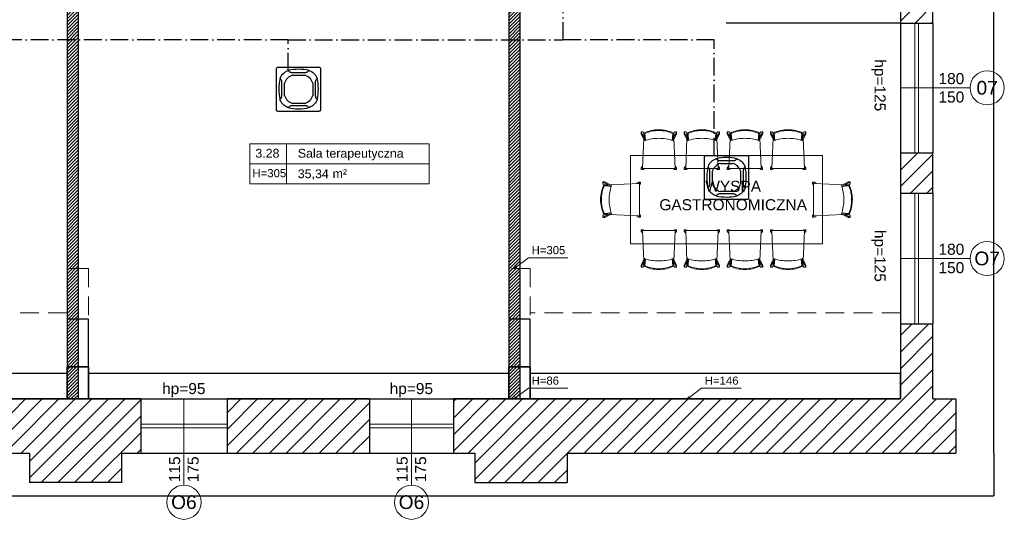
# Model space of a CAD drawing. Header units: millimetres. Extents: x 24385 to 79107, y -56478 to -23676.
# Tile 40 of 256: x 30357 to 31692, y -40357 to -39680. Entities that reach past the tile are written whole.
import ezdxf

# ---------------------------------------------------------------- set-up
doc = ezdxf.new("R2010")
doc.units = ezdxf.units.MM
doc.header["$LTSCALE"] = 2
for name, pattern in [('ACAD_ISO10W100', [18, 12, -3, 0, -3]), ('DASHED', [19.05, 12.7, -6.35]), ('HIDDENX2', [19.05, 12.7, -6.35])]:
    doc.linetypes.add(name, pattern=pattern)
for name, color, linetype, lineweight in [('0_OPIS', 7, 'Continuous', 13), ('3DPLAN_A_OKNA', 153, 'Continuous', 5), ('3DPLAN_A_TABELKA POMIESZCZEŃ', 7, 'Continuous', 0), ('3DPLAN_A_WYSOKOŚCI ZMIANA', 144, 'HIDDENX2', 5), ('A_STOL_OPIS', 55, 'Continuous', 5), ('A_ZESTAWIENIE STOLARKI', 3, 'Continuous', 15), ('MN_cienka', 140, 'Continuous', 18), ('Opisy', 7, 'Continuous', 13)]:
    doc.layers.add(name, color=color, linetype=linetype, lineweight=lineweight)
for name, color, linetype in [('3DPLAN_A_KRESKOWANIE 1', 253, 'Continuous'), ('3DPLAN_A_OPIS', 8, 'Continuous'), ('3DPLAN_A_POMIESZCZENIE NUMER', 100, 'Continuous'), ('3DPLAN_K_DZIAŁOWA', 74, 'Continuous'), ('3DPLAN_K_DZIAŁOWA NISKIE', 134, 'Continuous'), ('3DPLAN_K_NOŚNA', 7, 'Continuous'), ('3DPLAN_K_OBRYS', 243, 'Continuous'), ('3DPLAN_K_OBRYS WIDOK', 242, 'Continuous'), ('A_POMIESZCZENIE OPIS', 100, 'Continuous'), ('IS_freon_urządzenia', 3, 'DASHED')]:
    doc.layers.add(name, color=color, linetype=linetype)
doc.layers.add('3DPLAN_A_OBWIEDNIA', color=6, linetype='Continuous', plot=False)
doc.layers.add('kanalizacja pod stropem skropliny', color=7, linetype='Continuous', lineweight=30, true_color=0x60bb04)
doc.styles.add('ARIAL', font='arial.ttf')
doc.styles.add('TABEL1', font='txt')
doc.linetypes.add('ZIGZAG', pattern='A,0.00254,-5.08,[131,ltypeshp.shx,S=5.08,R=0,X=-5.08,Y=0],-10.16,[131,ltypeshp.shx,S=5.08,R=180,X=5.08,Y=0],-5.08', length=20.32254)

# ---------------------------------------------------------------- blocks, each defined once
blk = doc.blocks.new('zw$2C56')
at = {"layer": 'IS_freon_urządzenia', "linetype": 'Continuous'}
for points in [[(-321, 376), (383, 376), (389, 376), (396, 373), (403, 368), (407, 362), (410, 357), (411, 348), (411, -356), (410, -362), (408, -368), (403, -375), (396, -380), (392, -382), (388, -383), (384, -384), (-322, -384), (-328, -383), (-332, -381), (-337, -379), (-341, -375), (-344, -372), (-346, -368), (-348, -364), (-349, -360), (-349, -358), (-349, 348), (-348, 353), (-348, 357), (-346, 361), (-342, 367), (-339, 370), (-335, 373), (-329, 375), (-325, 376), (-321, 376)], [(-152, 319), (-150, 320), (-148, 320), (-147, 320), (-145, 319), (-144, 318), (-142, 317), (-138, 311), (-137, 309), (-135, 308), (-129, 302), (-123, 298), (-119, 295), (-113, 292), (-108, 291), (-106, 290), (-101, 289), (-97, 288), (-96, 288), (-94, 288), (-92, 288), (-90, 288), (-89, 288), (151, 288), (157, 288), (161, 288), (165, 289), (170, 290), (175, 292), (179, 294), (182, 296), (185, 297), (188, 299), (189, 300), (197, 307), (202, 313), (206, 317), (208, 319), (210, 320), (212, 320), (213, 320), (216, 318), (238, 308), (248, 303), (261, 296), (268, 291), (286, 277), (292, 271), (300, 264), (306, 257), (320, 239), (326, 231), (332, 220), (341, 204), (347, 191), (350, 185), (351, 181), (350, 177), (350, 176), (348, 174), (341, 169), (333, 161), (328, 154), (324, 146), (321, 139), (319, 129), (319, 122), (319, -118), (320, -133), (323, -144), (332, -159), (345, -171), (350, -176), (351, -180), (350, -183), (348, -188), (345, -195), (332, -221), (321, -237), (311, -251), (289, -274), (277, -284), (264, -293), (249, -301), (217, -317), (212, -319), (210, -319), (207, -318), (205, -316), (202, -311), (193, -302), (186, -297), (175, -291), (160, -288), (150, -287), (-89, -287), (-103, -288), (-116, -293), (-125, -298), (-133, -305), (-137, -309), (-144, -317), (-148, -319), (-157, -316), (-164, -313), (-172, -309), (-191, -300), (-206, -290), (-222, -277), (-222, -277), (-241, -260), (-256, -241), (-269, -220), (-277, -206), (-284, -189), (-288, -182), (-288, -178), (-287, -175), (-283, -172), (-275, -165), (-275, -158), (-268, -158), (-263, -150), (-260, -143), (-258, -135), (-256, -125), (-256, -82), (-256, -20), (-256, 123), (-259, 141), (-265, 153), (-274, 165), (-285, 174), (-288, 179), (-287, 184), (-276, 209), (-261, 236), (-246, 255), (-224, 276), (-208, 289), (-152, 319)], [(-75, 239), (138, 239)], [(-211, -111), (-211, 103)], [(274, 103), (274, -111)], [(138, -247), (-75, -247)]]:
    blk.add_lwpolyline(points, dxfattribs=at)
for centre, radius, start, end in [((32, -425), 766, 76.4959, 103.5206), ((457, 2), 766, 166.4793, 193.5039), ((-19, 47), 200, 106.2611, 163.6692), ((82, 47), 200, 16.3308, 73.7389), ((-394, 1), 766, 346.4959, 13.5206), ((-19, -55), 200, 196.3308, 253.7389), ((82, -55), 200, 286.2611, 343.6692), ((31, 426), 766, 256.4793, 283.5039)]:
    blk.add_arc(centre, radius, start, end, dxfattribs=at)
blk = doc.blocks.new('G$CDB1AC55F')
at = {"layer": 'IS_freon_urządzenia', "xscale": 0.07876787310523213, "yscale": 0.07876787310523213, "zscale": 0.07876787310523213}
blk.add_blockref('zw$2C56', (27.5, 30.2), dxfattribs=at)
blk = doc.blocks.new('tabelka dla tp')
at = {"layer": '3DPLAN_A_TABELKA POMIESZCZEŃ'}
for p, q in [((49.7, 54), (49.7, 0)), ((0, 27), (243.1, 27))]:
    blk.add_line(p, q, dxfattribs=at)
blk.add_lwpolyline([(0, 54), (243.1, 54), (243.1, 0), (0, 0)], close=True, dxfattribs=at)
at = {"layer": '3DPLAN_A_POMIESZCZENIE NUMER', "color": 7, "style": 'ARIAL'}
blk.add_attdef('NUMER', (2.2, 35.4), '', height=12, dxfattribs=at)
at = {"layer": 'A_POMIESZCZENIE OPIS', "insert": (112.2, 19.8), "char_height": 12, "width": 36.412, "attachment_point": 1, "style": 'ARIAL'}
blk.add_mtext('{\\C7;m²}', dxfattribs=at)
at = {"layer": 'A_POMIESZCZENIE OPIS', "color": 7, "style": 'ARIAL'}
for tag, p in [('NAZWA', (51.7, 35.4)), ('POWIERZCHNIA', (51.1, 7.2))]:
    blk.add_attdef(tag, p, '', height=12, dxfattribs=at)
blk = doc.blocks.new('A$C67737715')
for p, q in [((0, 514), (29, 460)), ((0, 489), (29, 428)), ((20, 16), (39, 428)), ((38, 498), (26, 515)), ((35, 474), (29, 460)), ((35, 458), (29, 428)), ((29, 428), (45, 428)), ((35, 474), (35, 458)), ((38, 495), (48, 397)), ((39, 497), (41, 493)), ((42, 428), (47, 398)), ((43, 487), (51, 397)), ((53, 493), (62, 400)), ((433, 493), (424, 400)), ((443, 487), (435, 397)), ((448, 495), (438, 397)), ((444, 428), (438, 398)), ((457, 428), (441, 428)), ((447, 497), (445, 493)), ((447, 498), (460, 515)), ((465, 16), (447, 428)), ((451, 474), (451, 458)), ((451, 474), (457, 460)), ((451, 458), (457, 428)), ((486, 514), (457, 460)), ((486, 489), (457, 428)), ((22, 49), (1, 25)), ((1, 25), (1, 0)), ((20, 15), (1, 0)), ((23, 13), (243, 13)), ((52, 13), (27, 0)), ((462, 13), (243, 13)), ((434, 13), (459, 0)), ((464, 49), (485, 25)), ((466, 15), (485, 0)), ((485, 25), (485, 0)), ((1, 0), (27, 0)), ((485, 0), (459, 0))]:
    blk.add_line(p, q)
for points in [[(26, 515), (0, 515), (0, 489)], [(460, 515), (486, 515), (486, 489)]]:
    blk.add_lwpolyline(points)
for centre, radius, start, end in [((240, 75), 470, 89.6441, 115.2926), ((246, 75), 470, 64.7074, 90.3559), ((163, 48), 445, 105.9846, 106.6651), ((163, 32), 445, 105.7911, 106.6651), ((240, 75), 460, 89.6364, 115.4649), ((243, -194), 622, 90, 108.0806), ((246, 75), 460, 64.5351, 90.3636), ((243, -194), 622, 71.9194, 90), ((323, 32), 445, 73.3349, 74.2089), ((323, 48), 445, 73.3349, 74.0154), ((49, 398), 2, 189.5379, 288.0806), ((437, 398), 2, 251.9194, 350.4621), ((23, 16), 3, 177.4067, 270), ((462, 16), 3, 270, 2.5933)]:
    blk.add_arc(centre, radius, start, end)
at = {"extrusion": (0, 0, -1)}
for centre, major_axis, ratio, start_param, end_param in [((40, 495), (-0.42, 4.15), 0.392535, 4.712389, 6.141025), ((41, 487), (0.64, -6.38), 0.255295, 3.677072, 4.763025)]:
    blk.add_ellipse(centre, major_axis=major_axis, ratio=ratio, start_param=start_param, end_param=end_param, dxfattribs=at)
for centre, major_axis, ratio, start_param, end_param in [((445, 487), (-0.64, -6.38), 0.255295, 3.677072, 4.763025), ((446, 495), (0.42, 4.15), 0.392535, 4.712389, 6.141025)]:
    blk.add_ellipse(centre, major_axis=major_axis, ratio=ratio, start_param=start_param, end_param=end_param)
blk = doc.blocks.new('III pietrooosoo')
at = {"layer": '3DPLAN_A_KRESKOWANIE 1'}
h = blk.add_hatch(dxfattribs=at)
h.set_pattern_fill('ANSI31', color=256, scale=5, style=0)
h.set_pattern_definition([(45, (29206.918, -39107.05), (-11.22532, 11.22532), [])])
h.paths.add_polyline_path([(26781.5, -39163.6), (26781.5, -38938.6), (26746.5, -38938.6), (26746.5, -39163.6)])
h.paths.add_polyline_path([(26746.5, -39423.6), (26776, -39423.6), (26776, -39388.3), (26746.5, -39388.3)])
h.paths.add_polyline_path([(26746.5, -38938.6), (26781.5, -38938.6), (26781.5, -39163.6), (26746.5, -39163.6)])
h.paths.add_polyline_path([(27369, -39343.1), (27369, -39410.1), (27376, -39410.1), (27376, -39403.1), (27411, -39403.1), (27411, -39383.8), (27409.4, -39383.8), (27410, -39384, -0.310329), (27410.4, -39384.6), (27410.4, -39387, -0.216272), (27410.2, -39387.5), (27409.5, -39388, -0.076898), (27409.4, -39388.1, 0.840818), (27409.5, -39388.8), (27410.2, -39388.8), (27410.2, -39389), (27409.5, -39389, -0.840818), (27409.3, -39388, 0.076898), (27409.4, -39387.9), (27410.1, -39387.4, 0.216272), (27410.3, -39387), (27410.3, -39384.6, 0.310329), (27410, -39384.1), (27409, -39383.8), (27409, -39316), (27411, -39316), (27411, -39109.1), (27397, -39109.1), (27397, -39304.1), (27327, -39304.1), (27327, -39321.1), (26830, -39321.1), (26830, -39251.1), (26809.5, -39251.1), (26809.5, -39321.1), (26781.5, -39321.1), (26781.5, -39387.1), (26811, -39387.1), (26811, -39343.1)])
h.paths.add_polyline_path([(28445, -38740.1), (28445, -38698.6), (28212, -38698.6), (28212, -38637.6), (28199, -38637.6), (28199, -38740.1)])
h.paths.add_polyline_path([(28624.5, -38658.6), (28602, -38658.6), (28602, -38698.6), (28560, -38698.6), (28560, -38740.1), (28624.5, -38740.1)])
h.paths.add_polyline_path([(28628, -38870.2), (28674.8, -38870.2), (28674.8, -38878.1), (28690, -38878.1), (28690, -38734.1), (28773, -38734.1), (28773, -38698.6), (28727, -38698.6), (28727, -38658.6), (28624.5, -38658.6), (28624.5, -38740.1), (28628, -38740.1)])
h.paths.add_polyline_path([(28674.8, -38878.1), (28674.8, -38870.2), (28628, -38870.2), (28628, -38897.2), (28649, -38897.2), (28649, -38878.1)])
h.paths.add_polyline_path([(28628, -38897.2), (28628, -38924.2), (28649, -38924.2), (28649, -38897.2)])
h.paths.add_polyline_path([(28649, -38924.2), (28628, -38924.2), (28628, -39029.1), (28205, -39029.1), (28205, -39046.1), (28246, -39046.1), (28246, -39098.1), (28619, -39098.1), (28619, -39148.3), (28649, -39148.3)])
h.paths.add_polyline_path([(28770, -39380.1), (28770, -39352.6), (28655, -39352.6), (28655, -39295.6), (28649, -39295.6), (28649, -39268.1), (28619, -39268.1), (28619, -39305.1), (28603, -39305.1), (28603, -39390.6), (28909, -39390.6), (28909, -39380.1)])
h.paths.add_polyline_path([(29255, -39636.1), (29255, -39479.1), (29254, -39456.1), (29254, -39299.1), (29206, -39299.1), (29206, -39365.1), (29138, -39365.1), (29138, -39390.6), (29243, -39390.6), (29243, -39525.6), (29130, -39525.6), (29130, -39588.6), (28897, -39588.6), (28897, -39613.1), (29205, -39613.1), (29205, -39636.1)])
h.paths.add_polyline_path([(28676, -39613.1), (28676, -39693.9), (28642, -39693.9), (28642, -39636.1), (28615, -39636.1), (28615, -39598.1), (28603, -39598.1), (28603, -39526.6), (28767, -39526.6), (28767, -39613.1)])
h.paths.add_polyline_path([(28575.6, -39665.5), (28722.9, -39665.5), (28722.9, -39699.9), (28575.6, -39699.9)], flags=9)
h.paths.add_polyline_path([(28642, -39693.9), (28642, -39906.1), (28676, -39906.1), (28676, -39693.9)])
h.paths.add_polyline_path([(29061, -38734.1), (29061, -38698.6), (28888, -38698.6), (28888, -38734.1)])
h.paths.add_polyline_path([(29349, -38734.1), (29349, -38698.6), (29325, -38698.6), (29325, -38658.6), (29200, -38658.6), (29200, -38698.6), (29176, -38698.6), (29176, -38734.1)])
h.paths.add_polyline_path([(29637, -38698.6), (29464, -38698.6), (29464, -38734.1), (29637, -38734.1)])
h.paths.add_polyline_path([(29925, -38734.1), (29925, -38698.6), (29902, -38698.6), (29902, -38658.6), (29777, -38658.6), (29777, -38698.6), (29752, -38698.6), (29752, -38734.1)])
h.paths.add_polyline_path([(30040, -38734.1), (30235, -38734.1), (30235, -38698.6), (30040, -38698.6)])
h.paths.add_polyline_path([(30525, -38734.1), (30525, -38698.6), (30503, -38698.6), (30503, -38658.6), (30378, -38658.6), (30378, -38698.6), (30350, -38698.6), (30350, -38734.1)])
h.paths.add_polyline_path([(30835, -38734.1), (30835, -38698.6), (30642, -38698.6), (30642, -38734.1)])
h.paths.add_polyline_path([(31049, -38768.6), (31551, -38768.6), (31551, -38841.1), (31595, -38841.1), (31595, -38734.1), (31626, -38734.1), (31626, -38698.6), (31099, -38698.6), (31099, -38658.6), (30974, -38658.6), (30974, -38698.6), (30949, -38698.6), (30949, -38734.1), (31049, -38734.1)])
h.paths.add_polyline_path([(31551, -39073.1), (31595, -39073.1), (31595, -39018.1), (31551, -39018.1)])
h.paths.add_polyline_path([(31551, -39378.1), (31595, -39378.1), (31595, -39250.1), (31551, -39250.1)])
h.paths.add_polyline_path([(31595, -39684.1), (31595, -39554.1), (31551, -39554.1), (31551, -39684.1)])
h.paths.add_polyline_path([(31595, -39915.1), (31595, -39860.1), (31551, -39860.1), (31551, -39915.1)])
h.paths.add_polyline_path([(31551, -40194.1), (30945, -40194.1), (30945, -40267.6), (30974, -40267.6), (30974, -40307.6), (31099, -40307.6), (31099, -40267.6), (31626, -40267.6), (31626, -40194.1), (31595, -40194.1), (31595, -40092.1), (31551, -40092.1), (31551, -40194.1)], is_closed=False)
h.paths.add_polyline_path([(30638, -40267.6), (30831, -40267.6), (30831, -40194.1), (30638, -40194.1)])
h.paths.add_polyline_path([(30346, -40194.1), (30346, -40267.6), (30370, -40267.6), (30370, -40307.6), (30495, -40307.6), (30495, -40267.6), (30521, -40267.6), (30521, -40194.1)])
h.paths.add_polyline_path([(30036, -40267.6), (30231, -40267.6), (30231, -40194.1), (30036, -40194.1)])
h.paths.add_polyline_path([(29776, -40161.1), (29763, -40161.1), (29763, -40198.1), (29742, -40198.1), (29742, -40267.6), (29769, -40267.6), (29769, -40307.6), (29894, -40307.6), (29894, -40267.6), (29921, -40267.6), (29921, -40194.1), (29776, -40194.1)])
h.paths.add_polyline_path([(29432, -40198.1), (29432, -40267.6), (29627, -40267.6), (29627, -40198.1)])
h.paths.add_polyline_path([(29141, -40198.1), (29141, -40267.6), (29162, -40267.6), (29162, -40307.6), (29287, -40307.6), (29287, -40267.6), (29317, -40267.6), (29317, -40198.1)])
h.paths.add_polyline_path([(28832, -40198.1), (28832, -40267.6), (29026, -40267.6), (29026, -40198.1)])
h.paths.add_polyline_path([(28542, -40267.6), (28571, -40267.6), (28571, -40307.6), (28696, -40307.6), (28696, -40267.6), (28717, -40267.6), (28717, -40198.1), (28597.4, -40198.1), (28597.1, -40198.3, -2.544085), (28595.1, -40198.1), (28542, -40198.1)])
h.paths.add_polyline_path([(28230, -40267.6), (28427, -40267.6), (28427, -40198.1), (28230, -40198.1)])
h.paths.add_polyline_path([(28026.6, -40155.7), (28026.6, -40307.6), (28071, -40307.6), (28071, -40267.6), (28115, -40267.6), (28115, -40198.1), (28038, -40198.1), (28038, -40155.7)])
h.paths.add_polyline_path([(28026.6, -40155.7), (27982, -40155.7), (27982, -40201.1), (27902, -40201.1), (27902, -40267.6), (27946, -40267.6), (27946, -40307.6), (28026.6, -40307.6)])
h.paths.add_polyline_path([(27917, -39798.8), (27920.1, -39798.8), (27920.1, -39852.8), (27917, -39852.8), (27917, -39912.1), (27982, -39912.1), (27982, -40155.7), (28026.6, -40155.7), (28026.6, -39747.1), (27917, -39747.1)])
h.paths.add_polyline_path([(28038, -39913.1), (28092, -39913.1), (28092, -39758.1), (28038, -39758.1), (28038, -39747.1), (28026.6, -39747.1), (28026.6, -40155.7), (28038, -40155.7)])
h.paths.add_polyline_path([(27951, -39566.1), (27951, -39590.1), (27957, -39590.1), (27957, -39657.1), (28026.6, -39657.1), (28026.6, -39566.1)])
h.paths.add_polyline_path([(28162, -39588.1), (28045, -39588.1), (28045, -39598.1), (28162, -39598.1)])
h.paths.add_polyline_path([(27591, -40201.1), (27591, -40267.6), (27727, -40267.6), (27727, -40201.1)])
h.paths.add_polyline_path([(26781.5, -40201.1), (26781.5, -40267.6), (27232, -40267.6), (27232, -40307.6), (27357, -40307.6), (27357, -40267.6), (27416, -40267.6), (27416, -40201.1)])
h.paths.add_polyline_path([(26809.5, -40155.7), (26809.5, -40201.1), (26865, -40201.1), (26865, -40155.7)])
h.paths.add_polyline_path([(26809.5, -40088.1), (26809.5, -40155.7), (26865, -40155.7), (26865, -40088.1)])
h.paths.add_polyline_path([(26809.5, -40085.1), (26809.5, -40088.1), (26865, -40088.1), (26865, -40085.1)])
h.paths.add_polyline_path([(26809.5, -39863.1), (26809.5, -39910.1), (26865, -39910.1), (26865, -39863.1)])
h.paths.add_polyline_path([(27409, -39315.6), (27409, -39313.4), (27411, -39313.5), (27409.1, -39313.5), (27409.1, -39315.5), (27411, -39315.6)], flags=16)
h.paths.add_polyline_path([(28819.9, -39558.9), (28844, -39558.9), (28844, -39578.9), (28819.9, -39578.9)], flags=24)
h.paths.add_polyline_path([(28614.3, -39470.4), (28614.3, -39446.7), (28634.3, -39446.7), (28634.3, -39470.4)], flags=24)
h.paths.add_polyline_path([(28699.2, -39459.3), (28892.6, -39459.3), (28892.6, -39432.3), (28699.2, -39432.3)])
h.paths.add_polyline_path([(28699.2, -39486.3), (28892.6, -39486.3), (28892.6, -39459.3), (28699.2, -39459.3)])
h.paths.add_polyline_path([(28699.2, -39432.3), (28892.6, -39432.3), (28892.6, -39486.3), (28699.2, -39486.3)])
h.paths.add_polyline_path([(31282.9, -38730.8), (31332.2, -38730.8), (31332.2, -38753), (31282.9, -38753)], flags=24)
h.paths.add_polyline_path([(31048.2, -38730.8), (31088.9, -38730.8), (31088.9, -38753), (31048.2, -38753)], flags=24)
h.paths.add_polyline_path([(31265.2, -38739.9, 1), (31262.7, -38738.1, 1)], flags=16)
h.paths.add_polyline_path([(28712.1, -39463.6), (28749.2, -39463.6), (28749.2, -39484.1), (28712.1, -39484.1)], flags=8)
h.paths.add_polyline_path([(28712.6, -39435.9), (28779.5, -39435.9), (28779.5, -39457.5), (28712.6, -39457.5)], flags=8)
h.paths.add_polyline_path([(28654.7, -39435.9), (28689.5, -39435.9), (28689.5, -39454.1), (28654.7, -39454.1)], flags=8)
h.paths.add_polyline_path([(28758.7, -39460.6), (28782.8, -39460.6), (28782.8, -39484.6), (28758.7, -39484.6)], flags=8)
h.paths.add_polyline_path([(28699.2, -39460.9), (28699.2, -39483.1), (28699.6, -39483.1), (28699.6, -39460.9)], flags=8)
at = {"layer": '3DPLAN_A_OPIS', "lineweight": 0, "transparency": 33554687}
h = blk.add_hatch(dxfattribs=at)
h.set_pattern_fill('ANSI31', color=1)
h.set_pattern_definition([(45, (-708.4828, 5623.021), (-2.24506403, 2.24506403), [])])
h.paths.add_polyline_path([(30436, -39637.1), (30421, -39637.1), (30421, -40017.1), (30436, -40017.1), (30436, -39637.1)], is_closed=False)
h.paths.add_polyline_path([(30421, -40194.1), (30436, -40194.1), (30436, -40017.1), (30421, -40017.1), (30421, -40194.1)], is_closed=False)
h.paths.add_polyline_path([(30690.1, -39586.1), (30690.1, -39571.1), (30469, -39571.1), (30469, -39586.1), (30690.1, -39586.1)], is_closed=False)
h.paths.add_polyline_path([(30793.1, -39571.1), (30793.1, -39586.1), (31007, -39586.1), (31007, -39571.1), (30793.1, -39571.1)], is_closed=False)
h.paths.add_polyline_path([(31035, -39626.1), (31020, -39626.1), (31020, -40017.1), (31028.8, -40017.1, -1.396613), (31030.4, -40014.7), (31035, -40011.3), (31035, -39626.1)], is_closed=False)
h.paths.add_polyline_path([(31035, -40017.1), (31029.6, -40017.1, -0.135697), (31028.8, -40017.1), (31020, -40017.1), (31020, -40194.1), (31029.2, -40194.1, -1.610057), (31030.4, -40191.7), (31035, -40188.2), (31035, -40017.1)], is_closed=False)
at = {"layer": '3DPLAN_A_TABELKA POMIESZCZEŃ', "ltscale": 0.5}
for points in [[(31030.7, -40015.6, -13.985421), (31030.6, -40015.2, -0.071503)], [(31030.7, -40192.6, -13.985421), (31030.6, -40192.1, -0.071503)], [(31265.5, -40192.6, -13.985421), (31265.4, -40192.1, -0.071503)]]:
    blk.add_hatch(color=7, dxfattribs=at).paths.add_polyline_path(points)
at = {"layer": '3DPLAN_A_OBWIEDNIA'}
blk.add_lwpolyline([(31551, -40194.1), (31551, -40159.6), (31049, -40159.6), (31049, -40085.8), (31020, -40085.8), (31020, -40159.6), (30450, -40159.6), (30450, -40085.8), (30421, -40085.8), (30421, -40159.6), (29776, -40159.6), (29776, -40194.1), (30421, -40194.1), (30421, -40150.4), (30450, -40150.4), (30450, -40194.1), (31020, -40194.1), (31020, -40150.4), (31049, -40150.4), (31049, -40194.1), (31551, -40194.1)], dxfattribs=at)
for points in [[(30450, -40150.4), (30421, -40150.4), (30421, -40194.1), (30450, -40194.1)], [(31049, -40150.4), (31020, -40150.4), (31020, -40194.1), (31049, -40194.1)]]:
    blk.add_lwpolyline(points, close=True, dxfattribs=at)
at = {"layer": '3DPLAN_A_OKNA'}
for p, q in [((31570.5, -39860.1), (31570.5, -39684.1)), ((31575.5, -39684.1), (31575.5, -39860.1)), ((31570.5, -40092.1), (31570.5, -39915.1)), ((31575.5, -39915.1), (31575.5, -40092.1)), ((30521, -40228.3), (30638, -40228.3)), ((30521, -40233.3), (30638, -40233.3)), ((30831, -40228.3), (30945, -40228.3)), ((30831, -40233.3), (30945, -40233.3))]:
    blk.add_line(p, q, dxfattribs=at)
at = {"layer": '3DPLAN_A_OPIS', "color": 1, "lineweight": 30}
for p, q in [((31020, -39626.1), (31020, -40194.1)), ((31035, -39626.1), (31035, -40194.1)), ((30421, -39637.1), (30421, -40194.1)), ((30436, -39637.1), (30436, -40194.1))]:
    blk.add_line(p, q, dxfattribs=at)
at = {"layer": '3DPLAN_A_TABELKA POMIESZCZEŃ', "color": 7, "ltscale": 0.5}
for p, q in [((31029.2, -40015.6), (31046.6, -40002.5)), ((31046.6, -40002.5), (31100.2, -40002.5)), ((31029.2, -40192.6), (31046.6, -40179.5)), ((31046.6, -40179.5), (31100.2, -40179.5)), ((31264, -40192.6), (31281.3, -40179.5)), ((31281.3, -40179.5), (31335, -40179.5))]:
    blk.add_line(p, q, dxfattribs=at)
for centre in [(31029.2, -40015.6), (31029.2, -40192.6), (31264, -40192.6)]:
    blk.add_circle(centre, 1.51, dxfattribs=at)
at = {"layer": '3DPLAN_A_WYSOKOŚCI ZMIANA'}
for p, q in [((30421, -40017.1), (30421, -40194.1)), ((30450, -40017.1), (30421, -40017.1)), ((30450, -40017.1), (30450, -40194.1)), ((31049, -40017.1), (31020, -40017.1)), ((31020, -40017.1), (31020, -40194.1)), ((31049, -40017.1), (31049, -40194.1)), ((30421, -40077.1), (29776, -40077.1)), ((31551, -40077.1), (31049, -40077.1)), ((31020, -40159.6), (30450, -40159.6))]:
    blk.add_line(p, q, dxfattribs=at)
at = {"layer": '3DPLAN_K_DZIAŁOWA', "linetype": 'ZIGZAG', "ltscale": 0.5}
blk.add_line((31551, -39684.1), (31314.5, -39684.1), dxfattribs=at)
at = {"layer": '3DPLAN_K_DZIAŁOWA NISKIE'}
for p, q in [((31551, -39684.1), (31551, -39860.1)), ((31551, -39915.1), (31551, -40092.1)), ((30521, -40194.1), (30638, -40194.1)), ((30831, -40194.1), (30945, -40194.1))]:
    blk.add_line(p, q, dxfattribs=at)
at = {"layer": '3DPLAN_K_NOŚNA'}
for p, q in [((31551, -39554.1), (31551, -39684.1)), ((31551, -39684.1), (31595, -39684.1)), ((31551, -39860.1), (31551, -39915.1)), ((31551, -39860.1), (31595, -39860.1)), ((31551, -39915.1), (31595, -39915.1)), ((31551, -40092.1), (31551, -40194.1)), ((31551, -40092.1), (31595, -40092.1)), ((30521, -40194.1), (30346, -40194.1)), ((30521, -40194.1), (30521, -40267.6)), ((30638, -40194.1), (30638, -40267.6)), ((30831, -40194.1), (30638, -40194.1)), ((30831, -40194.1), (30831, -40267.6)), ((30945, -40194.1), (30945, -40267.6)), ((31551, -40194.1), (30945, -40194.1))]:
    blk.add_line(p, q, dxfattribs=at)
at = {"layer": '3DPLAN_K_OBRYS'}
for p, q in [((31595, -39684.1), (31595, -39554.1)), ((31595, -39915.1), (31595, -39860.1)), ((31595, -40194.1), (31595, -40092.1)), ((31595, -40194.1), (31626, -40194.1)), ((31626, -40194.1), (31626, -40267.6)), ((30346, -40267.6), (30370, -40267.6)), ((30370, -40267.6), (30370, -40307.6)), ((30495, -40267.6), (30495, -40307.6)), ((30495, -40267.6), (30521, -40267.6)), ((30638, -40267.6), (30831, -40267.6)), ((30945, -40267.6), (30974, -40267.6)), ((30974, -40267.6), (30974, -40307.6)), ((31099, -40267.6), (31099, -40307.6)), ((31099, -40267.6), (31626, -40267.6)), ((30495, -40307.6), (30370, -40307.6)), ((30974, -40307.6), (31099, -40307.6))]:
    blk.add_line(p, q, dxfattribs=at)
at = {"layer": '3DPLAN_K_OBRYS WIDOK'}
for p, q in [((31677.5, -40267.6), (31677.5, -38698.6)), ((31595, -39684.1), (31595, -39860.1)), ((31595, -39915.1), (31595, -40092.1)), ((30521, -40267.6), (30638, -40267.6)), ((30831, -40267.6), (30945, -40267.6)), ((31677.5, -40267.6), (31677.5, -40325.6)), ((26746.5, -40325.6), (31677.5, -40325.6))]:
    blk.add_line(p, q, dxfattribs=at)
at = {"layer": 'A_STOL_OPIS'}
for p, q in [((31551, -39772.1), (31645.3, -39772.1)), ((31551, -40003.6), (31645.3, -40003.6)), ((30579.5, -40310.9), (30579.5, -40194.1)), ((30888, -40310.9), (30888, -40194.1))]:
    blk.add_line(p, q, dxfattribs=at)
at = {"layer": 'A_ZESTAWIENIE STOLARKI', "ltscale": 0.25}
for centre in [(31668.5, -39772.1), (31668.5, -40003.6), (30579.5, -40334.2), (30888, -40334.2)]:
    blk.add_circle(centre, 23.2, dxfattribs=at)
at = {"layer": 'MN_cienka', "color": 0}
blk.add_lwpolyline([(31185.1, -39983.7), (31445.1, -39983.7), (31445.1, -39863.7), (31185.1, -39863.7)], close=True, dxfattribs=at)
at = {"layer": '3DPLAN_A_TABELKA POMIESZCZEŃ', "ltscale": 0.5}
ref = blk.add_blockref('tabelka dla tp', (30668.9, -39902.2), dxfattribs=at)
ref.add_attrib('NUMER', '3.28', (30676.4, -39866.8), dxfattribs={"layer": '3DPLAN_A_POMIESZCZENIE NUMER', "color": 0, "height": 12, "style": 'ARIAL'})
ref.add_attrib('NAZWA', 'Sala terapeutyczna', (30733.9, -39866.8), dxfattribs={"layer": 'A_POMIESZCZENIE OPIS', "color": 0, "height": 12, "style": 'ARIAL'})
ref.add_attrib('POWIERZCHNIA', '35,34', (30733.9, -39894.6), dxfattribs={"layer": 'A_POMIESZCZENIE OPIS', "color": 0, "height": 12, "style": 'ARIAL'})
at = {"layer": 'MN_cienka', "color": 0, "extrusion": (0, 0, -1), "xscale": 0.09900000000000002, "yscale": 0.09900000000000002, "zscale": -0.09900000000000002}
for p in [(-31247.4, -39882.9), (-31305.8, -39882.9), (-31364.2, -39882.9), (-31422.7, -39882.9)]:
    blk.add_blockref('A$C67737715', p, dxfattribs=at)
at = {"layer": 'MN_cienka', "color": 0, "extrusion": (0, 0, -1), "xscale": -0.09900000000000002, "yscale": 0.09900000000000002, "zscale": -0.09900000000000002, "rotation": 270}
blk.add_blockref('A$C67737715', (-31198.4, -39947.8), dxfattribs=at)
at = {"layer": 'MN_cienka', "extrusion": (0, 0, -1), "yscale": 0.09900000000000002, "zscale": -0.09900000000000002}
for p, xscale, rotation in [((-31431.8, -39947.8), 0.09900000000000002, 90.00000000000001), ((-31247.4, -39964.5), -0.09900000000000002, 180), ((-31305.8, -39964.5), -0.09900000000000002, 180), ((-31364.2, -39964.5), -0.09900000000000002, 180), ((-31422.7, -39964.5), -0.09900000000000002, 180)]:
    blk.add_blockref('A$C67737715', p, dxfattribs=dict(at, xscale=xscale, rotation=rotation))
at = {"layer": '3DPLAN_A_OPIS', "color": 1, "lineweight": 30, "style": 'ARIAL'}
blk.add_attdef('31,21M2', (31149.9, -39031.4), '', height=12, dxfattribs=at)
at = {"layer": '3DPLAN_A_TABELKA POMIESZCZEŃ', "color": 7, "ltscale": 0.5, "char_height": 11, "width": 59.207, "attachment_point": 1, "style": 'ARIAL'}
for s, insert in [('H=305', (30672.5, -39882.3)), ('H=305', (31050.9, -39986.7)), ('H=86', (31050.9, -40163.7)), ('H=146', (31285.7, -40163.7))]:
    blk.add_mtext(s, dxfattribs=dict(at, insert=insert))
at = {"layer": '3DPLAN_A_TABELKA POMIESZCZEŃ', "ltscale": 0.5, "style": 'ARIAL'}
blk.add_attdef('REJESTRACJA', (28148.5, -39789.9), '', height=12, dxfattribs=at)
at = {"layer": 'A_STOL_OPIS', "ltscale": 0.2, "char_height": 15, "attachment_point": 5, "style": 'TABEL1'}
for insert in [(31620, -39772.1), (31620, -40003.6)]:
    blk.add_mtext_dynamic_manual_height_columns('\\pxqc;{\\fArial|b0|i0|c238|p34;180\\P150}', width=72.901, gutter_width=100, heights=[0], dxfattribs=dict(at, insert=insert))
at = {"layer": 'A_STOL_OPIS', "ltscale": 0.2, "char_height": 15, "attachment_point": 5, "rotation": 90, "style": 'TABEL1'}
for insert in [(30579.5, -40289.5), (30888, -40289.5)]:
    blk.add_mtext_dynamic_manual_height_columns('\\pxqc;{\\fArial|b0|i0|c238|p34;115\\P175}', width=72.901, gutter_width=100, heights=[0], dxfattribs=dict(at, insert=insert))
at = {"layer": 'A_ZESTAWIENIE STOLARKI', "ltscale": 0.2, "char_height": 15, "attachment_point": 1, "rotation": 270, "style": 'TABEL1'}
for insert in [(31530.8, -39732.1), (31530.8, -39963.6)]:
    blk.add_mtext_dynamic_manual_height_columns('\\pxqc;{\\fArial|b0|i0|c238|p34;hp=125}', width=72.901, gutter_width=100, heights=[0], dxfattribs=dict(at, insert=insert))
at = {"layer": 'A_ZESTAWIENIE STOLARKI', "ltscale": 0.2, "style": 'TABEL1'}
for s, insert, char_height, attachment_point in [('{\\fArial|b0|i0|c238|p34;07}', (31668.5, -39772.1), 18.59, 5), ('{\\fArial|b0|i0|c238|p34;O7}', (31668.5, -40003.6), 18.59, 5), ('\\pxqc;{\\fArial|b0|i0|c238|p34;hp=95}', (30542.9, -40172.5), 15, 1), ('\\pxqc;{\\fArial|b0|i0|c238|p34;hp=95}', (30851.4, -40172.5), 15, 1), ('{\\fArial|b0|i0|c238|p34;O6}', (30579.5, -40334.2), 18.59, 5), ('{\\fArial|b0|i0|c238|p34;O6}', (30888, -40334.2), 18.59, 5)]:
    blk.add_mtext_dynamic_manual_height_columns(s, width=72.901, gutter_width=100, heights=[0], dxfattribs=dict(at, insert=insert, char_height=char_height, attachment_point=attachment_point))
at = {"layer": 'Opisy', "ltscale": 0.5, "insert": (31189.2, -39898.1), "char_height": 15, "width": 269.952, "attachment_point": 1, "style": 'ARIAL'}
blk.add_mtext('\\pxqc;WYSPA \\PGASTRONOMICZNA', dxfattribs=at)

msp = doc.modelspace()

# ---------------------------------------------------------------- linework, layer by layer
at = {"layer": 'kanalizacja pod stropem skropliny', "linetype": 'ACAD_ISO10W100'}
for points in [[(30720.7, -39706.9), (31093.6, -39706.9), (31093.6, -38951.1), (31285.2, -38951.1)], [(30720.7, -39748.5), (30720.7, -39706.9), (29952.5, -39706.9), (29952.5, -39524.4), (29828.4, -39524.4)], [(31298.5, -39863.7), (31298.5, -39706.9), (31093.6, -39706.9)]]:
    msp.add_lwpolyline(points, dxfattribs=at)

# ---------------------------------------------------------------- block references
at = {"layer": '0_OPIS'}
msp.add_blockref('III pietrooosoo', (0, 0), dxfattribs=at)
at = {"layer": 'IS_freon_urządzenia'}
for p in [(30705, -39803.9), (31285.2, -39923.6)]:
    msp.add_blockref('G$CDB1AC55F', p, dxfattribs=at)

doc.saveas('drawing.dxf')
